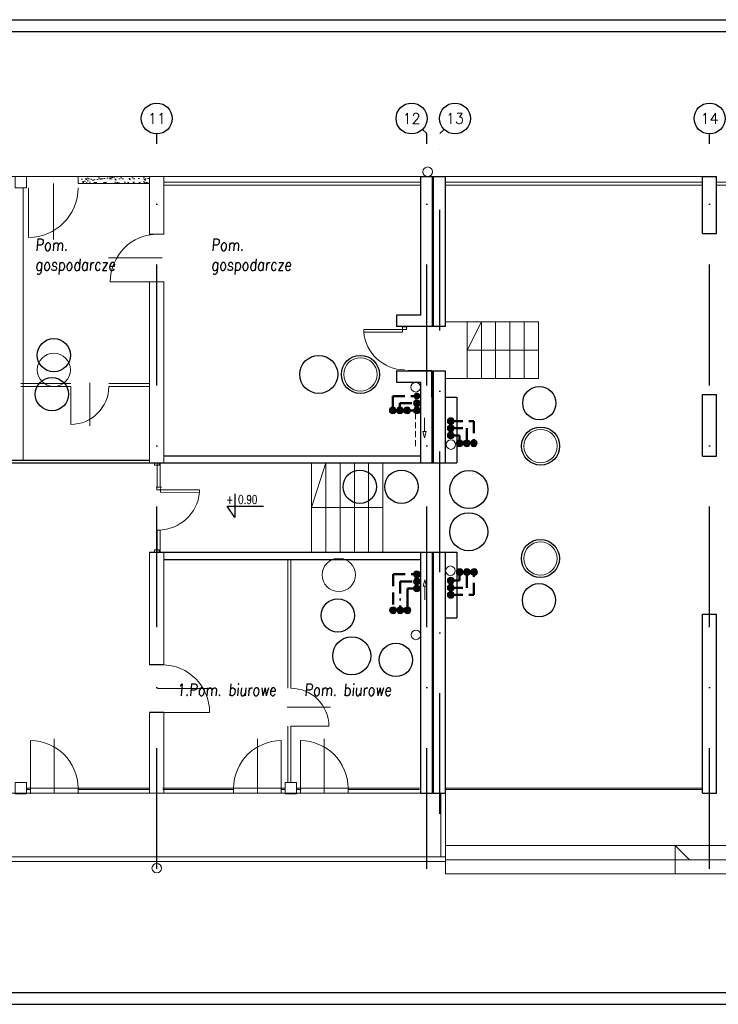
# Model space of a CAD drawing. Header units: millimetres. Extents: x -6513 to 30474, y -6915 to 65597.
# Tile 39 of 256: x 2264 to 3733, y 541 to 2610. Entities that reach past the tile are written whole.
import ezdxf
from ezdxf.enums import TextEntityAlignment as Align

# ---------------------------------------------------------------- set-up
doc = ezdxf.new("R2010")
doc.units = ezdxf.units.MM
for name, pattern in [('DASHDOTX2', [50.8, 25.4, -12.7, 0, -12.7]), ('DASHEDX2', [38.1, 25.4, -12.7]), ('HIDDEN', [0.375, 0.25, -0.125])]:
    doc.linetypes.add(name, pattern=pattern)
doc.layers.get('0').update_dxf_attribs({"color": 8})
for name, color, linetype, lineweight in [('A-opis', 8, 'Continuous', 25), ('A_cienka', 8, 'Continuous', 5), ('A_linia przekroj', 8, 'Continuous', 25), ('A_powierzchnie', 8, 'Continuous', 9), ('A_warstwy', 8, 'Continuous', 9), ('A_widok', 8, 'Continuous', 13), ('CH-KD-ZEWN-RD', 8, 'Continuous', 20), ('CH-KS-WEWN-ISTN-PION-NR', 8, 'Continuous', 20), ('CH-KS-WEWN-ISTN-PRZEWÓD-NAD-POSADZKĄ', 8, 'HIDDEN', 13), ('CH-KS-WEWN-PION', 8, 'Continuous', 20), ('CH-KS-WEWN-PION-NR', 8, 'Continuous', 25), ('CH-KS-WEWN-PRZEWÓD-EL-POMOCNICZE', 8, 'Continuous', 20), ('CH-W-WEWN-INOX-PION', 8, 'Continuous', 20), ('CH-W-WEWN-INOX-PION-NR', 8, 'Continuous', 25), ('CH-W-WEWN-INOX-PRZEWÓD-CIEPŁA', 8, 'DASHEDX2', 50), ('CH-W-WEWN-INOX-PRZEWÓD-CYRKULACJA', 8, 'DASHDOTX2', 50), ('CH-W-WEWN-INOX-PRZEWÓD-ZIMNA', 8, 'Continuous', 50), ('R-TABELKA', 8, 'Continuous', 25)]:
    doc.layers.add(name, color=color, linetype=linetype, lineweight=lineweight)
doc.layers.add('A-osie', color=8, linetype='DASHDOTX2')
doc.styles.add('ROMA', font='romans.shx', dxfattribs={"width": 0.75})
doc.styles.add('ROMANSS', font='romans.shx', dxfattribs={"width": 0.8, "oblique": 5})
doc.styles.get("Standard").update_dxf_attribs({"font": 'txt.shx', "width": 0.9})

# ---------------------------------------------------------------- blocks, each defined once
blk = doc.blocks.new('drzwi schem')
at = {"color": 252}
blk.add_line((0, 0), (0, 1), dxfattribs=at)
at = {"color": 252, "ltscale": 10}
blk.add_line((0.5, -0.093), (0.5, 1.04), dxfattribs=at)
at = {"color": 252}
blk.add_arc((0, 0), 1, 0, 90, dxfattribs=at)
blk = doc.blocks.new('skrzydło drzwi')
for p, q in [((-5.5, -4.2), (-5.5, 4.1)), ((-5.5, 4.1), (0, 4.1)), ((0, -5.5), (0, 5.5)), ((0, -4.2), (-5.5, -4.2))]:
    blk.add_line(p, q)
blk.add_lwpolyline([(-5.5, 4.1), (-10.7, 4.1), (-10.7, 85.8), (-5.5, 85.8)], close=True)
blk.add_arc((-2.3, -1.7), 87.9, 95.4859, 178.9235)

msp = doc.modelspace()

# ---------------------------------------------------------------- hatches: boundary and pattern name
at = {"layer": 'A_powierzchnie'}
h = msp.add_hatch(dxfattribs=at)
h.set_pattern_fill('AR-SAND', color=256, scale=0.3, style=0)
h.set_pattern_definition([(37.5, (-2836.898, 969.752), (-0.48001, 14.682397), [0, -11.5824, 0, -12.954, 0, -12.3825]), (7.5, (-2836.898, 969.752), (13.4857, 21.50475), [0, -6.2484, 0, -10.4394, 0, -4.0005]), (327.5, (-2846.271, 969.752), (23.72977, 0.043116), [0, -3.81, 0, -13.716, 0, -17.907]), (317.5, (-2846.27, 969.752), (22.90669, 6.68788), [0, -1.905, 0, -8.9916, 0, -10.287])])
h.paths.add_polyline_path([(2537.397, 2280.737), (2387.068, 2280.737), (2387.068, 2265.737), (2537.397, 2265.737)])
h.paths.add_polyline_path([(2146.479, 2280.737), (1997.397, 2280.737), (1997.397, 2265.737), (2146.479, 2265.737)])
at = {"layer": 'CH-W-WEWN-INOX-PION'}
h = msp.add_hatch(color=256, dxfattribs=at)
h.paths.add_polyline_path([(3092.244, 1819.114, -0.41806339), (3099.42, 1826.384, -0.41806339), (3106.596, 1819.114)])
h.paths.add_polyline_path([(3106.596, 1819.114, -0.41037418), (3099.42, 1812.031, -0.41037418), (3092.244, 1819.114)])
h = msp.add_hatch(color=256, dxfattribs=at)
h.paths.add_polyline_path([(3092.244, 1804.114, -0.41806339), (3099.42, 1811.384, -0.41806339), (3106.596, 1804.114)])
h.paths.add_polyline_path([(3106.596, 1804.114, -0.41037418), (3099.42, 1797.031, -0.41037418), (3092.244, 1804.114)])
h = msp.add_hatch(color=256, dxfattribs=at)
h.paths.add_polyline_path([(3048.488, 1782.018, 0.41806339), (3055.758, 1789.194, 0.41806339), (3048.488, 1796.37)])
h.paths.add_polyline_path([(3048.488, 1796.37, 0.41037418), (3041.405, 1789.194, 0.41037418), (3048.488, 1782.018)])
h = msp.add_hatch(color=256, dxfattribs=at)
h.paths.add_polyline_path([(3063.488, 1782.018, 0.41806339), (3070.758, 1789.194, 0.41806339), (3063.488, 1796.37)])
h.paths.add_polyline_path([(3063.488, 1796.37, 0.41037418), (3056.405, 1789.194, 0.41037418), (3063.488, 1782.018)])
h = msp.add_hatch(color=256, dxfattribs=at)
h.paths.add_polyline_path([(3078.488, 1782.018, 0.41806339), (3085.758, 1789.194, 0.41806339), (3078.488, 1796.37)])
h.paths.add_polyline_path([(3078.488, 1796.37, 0.41037418), (3071.405, 1789.194, 0.41037418), (3078.488, 1782.018)])
h = msp.add_hatch(color=256, dxfattribs=at)
h.paths.add_polyline_path([(3092.244, 1789.302, 0.41806339), (3099.42, 1782.031, 0.41806339), (3106.596, 1789.302)])
h.paths.add_polyline_path([(3106.596, 1789.302, 0.41037418), (3099.42, 1796.384, 0.41037418), (3092.244, 1789.302)])
h = msp.add_hatch(color=256, dxfattribs=at)
h.paths.add_polyline_path([(3177.745, 1766.425, 0.41806339), (3170.57, 1773.696, 0.41806339), (3163.394, 1766.425)])
h.paths.add_polyline_path([(3163.394, 1766.425, 0.41037418), (3170.57, 1759.343, 0.41037418), (3177.745, 1766.425)])
h = msp.add_hatch(color=256, dxfattribs=at)
h.paths.add_polyline_path([(3177.745, 1751.425, 0.41806339), (3170.57, 1758.696, 0.41806339), (3163.394, 1751.425)])
h.paths.add_polyline_path([(3163.394, 1751.425, 0.41037418), (3170.57, 1744.343, 0.41037418), (3177.745, 1751.425)])
h = msp.add_hatch(color=256, dxfattribs=at)
h.paths.add_polyline_path([(3177.745, 1736.425, 0.41806339), (3170.57, 1743.696, 0.41806339), (3163.394, 1736.425)])
h.paths.add_polyline_path([(3163.394, 1736.425, 0.41037418), (3170.57, 1729.343, 0.41037418), (3177.745, 1736.425)])
h = msp.add_hatch(color=256, dxfattribs=at)
h.paths.add_polyline_path([(3189.019, 1727.138, 0.41806339), (3181.748, 1719.962, 0.41806339), (3189.019, 1712.786)])
h.paths.add_polyline_path([(3189.019, 1712.786, 0.41037418), (3196.101, 1719.962, 0.41037418), (3189.019, 1727.138)])
h = msp.add_hatch(color=256, dxfattribs=at)
h.paths.add_polyline_path([(3204.019, 1727.138, 0.41806339), (3196.748, 1719.962, 0.41806339), (3204.019, 1712.786)])
h.paths.add_polyline_path([(3204.019, 1712.786, 0.41037418), (3211.101, 1719.962, 0.41037418), (3204.019, 1727.138)])
h = msp.add_hatch(color=256, dxfattribs=at)
h.paths.add_polyline_path([(3219.019, 1727.138, 0.41806339), (3211.748, 1719.962, 0.41806339), (3219.019, 1712.786)])
h.paths.add_polyline_path([(3219.019, 1712.786, 0.41037418), (3226.101, 1719.962, 0.41037418), (3219.019, 1727.138)])
h = msp.add_hatch(color=256, dxfattribs=at)
h.paths.add_polyline_path([(3106.644, 1444.753, -0.41806339), (3099.468, 1437.482, -0.41806339), (3092.292, 1444.753)])
h.paths.add_polyline_path([(3092.292, 1444.753, -0.41037418), (3099.468, 1451.835, -0.41037418), (3106.644, 1444.753)])
h = msp.add_hatch(color=256, dxfattribs=at)
h.paths.add_polyline_path([(3189.46, 1442.094, -0.41806339), (3182.189, 1449.27, -0.41806339), (3189.46, 1456.445)])
h.paths.add_polyline_path([(3189.46, 1456.445, -0.41037418), (3196.542, 1449.27, -0.41037418), (3189.46, 1442.094)])
h = msp.add_hatch(color=256, dxfattribs=at)
h.paths.add_polyline_path([(3204.46, 1442.094, -0.41806339), (3197.189, 1449.27, -0.41806339), (3204.46, 1456.445)])
h.paths.add_polyline_path([(3204.46, 1456.445, -0.41037418), (3211.542, 1449.27, -0.41037418), (3204.46, 1442.094)])
h = msp.add_hatch(color=256, dxfattribs=at)
h.paths.add_polyline_path([(3219.46, 1442.094, -0.41806339), (3212.189, 1449.27, -0.41806339), (3219.46, 1456.445)])
h.paths.add_polyline_path([(3219.46, 1456.445, -0.41037418), (3226.542, 1449.27, -0.41037418), (3219.46, 1442.094)])
h = msp.add_hatch(color=256, dxfattribs=at)
h.paths.add_polyline_path([(3106.644, 1429.753, -0.41806339), (3099.468, 1422.482, -0.41806339), (3092.292, 1429.753)])
h.paths.add_polyline_path([(3092.292, 1429.753, -0.41037418), (3099.468, 1436.835, -0.41037418), (3106.644, 1429.753)])
h = msp.add_hatch(color=256, dxfattribs=at)
h.paths.add_polyline_path([(3177.745, 1431.362, -0.41806339), (3170.57, 1424.092, -0.41806339), (3163.394, 1431.362)])
h.paths.add_polyline_path([(3163.394, 1431.362, -0.41037418), (3170.57, 1438.445, -0.41037418), (3177.745, 1431.362)])
h = msp.add_hatch(color=256, dxfattribs=at)
h.paths.add_polyline_path([(3106.644, 1414.753, -0.41806339), (3099.468, 1407.482, -0.41806339), (3092.292, 1414.753)])
h.paths.add_polyline_path([(3092.292, 1414.753, -0.41037418), (3099.468, 1421.835, -0.41037418), (3106.644, 1414.753)])
h = msp.add_hatch(color=256, dxfattribs=at)
h.paths.add_polyline_path([(3177.745, 1416.362, -0.41806339), (3170.57, 1409.092, -0.41806339), (3163.394, 1416.362)])
h.paths.add_polyline_path([(3163.394, 1416.362, -0.41037418), (3170.57, 1423.445, -0.41037418), (3177.745, 1416.362)])
h = msp.add_hatch(color=256, dxfattribs=at)
h.paths.add_polyline_path([(3177.745, 1401.362, -0.41806339), (3170.57, 1394.092, -0.41806339), (3163.394, 1401.362)])
h.paths.add_polyline_path([(3163.394, 1401.362, -0.41037418), (3170.57, 1408.445, -0.41037418), (3177.745, 1401.362)])
h = msp.add_hatch(color=256, dxfattribs=at)
h.paths.add_polyline_path([(3049.089, 1376.085, -0.41806339), (3056.359, 1368.91, -0.41806339), (3049.089, 1361.734)])
h.paths.add_polyline_path([(3049.089, 1361.734, -0.41037418), (3042.006, 1368.91, -0.41037418), (3049.089, 1376.085)])
h = msp.add_hatch(color=256, dxfattribs=at)
h.paths.add_polyline_path([(3064.089, 1376.085, -0.41806339), (3071.359, 1368.91, -0.41806339), (3064.089, 1361.734)])
h.paths.add_polyline_path([(3064.089, 1361.734, -0.41037418), (3057.006, 1368.91, -0.41037418), (3064.089, 1376.085)])
h = msp.add_hatch(color=256, dxfattribs=at)
h.paths.add_polyline_path([(3079.089, 1376.085, -0.41806339), (3086.359, 1368.91, -0.41806339), (3079.089, 1361.734)])
h.paths.add_polyline_path([(3079.089, 1361.734, -0.41037418), (3072.006, 1368.91, -0.41037418), (3079.089, 1376.085)])

# ---------------------------------------------------------------- linework, layer by layer
at = {"layer": 'A-opis', "color": 9, "ltscale": 0.1}
for p, q in [((2716.412, 1613.48), (2716.412, 1564.25)), ((2716.412, 1564.25), (2700.579, 1587.831)), ((2700.579, 1587.831), (2776.478, 1587.831))]:
    msp.add_line(p, q, dxfattribs=at)
at = {"layer": 'A-osie', "ltscale": 10}
for p, q in [((2552.397, 825.294), (2552.397, 2370.209)), ((3111.04, 2379.728), (3119.897, 2370.872)), ((3119.897, 825.294), (3119.897, 2370.209)), ((3147.397, 940.708), (3147.397, 2370.209)), ((3156.353, 2379.728), (3147.497, 2370.872)), ((3714.587, 825.294), (3714.587, 2370.209))]:
    msp.add_line(p, q, dxfattribs=at)
at = {"layer": 'A-osie', "linetype": 'Continuous'}
for centre in [(2552.397, 2402.709), (3088.059, 2402.709), (3179.334, 2402.709), (3714.587, 2402.709)]:
    msp.add_circle(centre, 32.5, dxfattribs=at)
at = {"layer": 'A_cienka'}
for p, q in [((-2584.603, 2280.737), (3699.397, 2280.737)), ((2567.397, 2268.737), (3107.397, 2268.737)), ((2567.397, 2262.737), (3107.397, 2262.737)), ((3159.397, 2268.737), (3699.397, 2268.737)), ((3159.397, 2262.737), (3699.397, 2262.737)), ((3729.397, 2268.737), (3911.918, 2268.737)), ((3729.397, 2262.737), (3911.918, 2262.737)), ((3204.787, 1915.916), (3234.787, 1975.491)), ((3354.787, 1915.916), (3204.787, 1915.916)), ((2548.003, 1678.737), (2548.003, 1673.66)), ((2557.269, 1673.66), (2557.269, 1678.737)), ((2877.777, 1584.737), (2907.777, 1678.737)), ((2548.003, 1673.66), (2557.269, 1673.66)), ((3027.777, 1584.737), (2877.777, 1584.737)), ((2548.003, 1490.737), (2548.003, 1495.814)), ((2548.003, 1495.814), (2557.269, 1495.814)), ((2557.269, 1495.814), (2557.269, 1490.737)), ((2278.774, 994.844), (2537.397, 994.844)), ((2822.274, 994.844), (2564.897, 994.844)), ((2846.274, 994.844), (3104.897, 994.844)), ((3159.397, 994.844), (3699.397, 994.844)), ((-904.603, 984.737), (3159.397, 984.737)), ((2278.774, 991.844), (2286.998, 991.844)), ((2386.998, 991.844), (2537.397, 991.844)), ((2714.067, 991.844), (2564.897, 991.844)), ((2822.274, 991.844), (2814.067, 991.844)), ((2846.274, 991.844), (2854.498, 991.844)), ((2954.498, 991.844), (3104.897, 991.844)), ((3159.397, 991.844), (3699.397, 991.844))]:
    msp.add_line(p, q, dxfattribs=at)
at = {"layer": 'A_cienka', "ltscale": 10}
for p, q in [((2286.998, 994.844), (2286.998, 982.844)), ((2386.998, 994.844), (2386.998, 982.844)), ((2714.067, 996.737), (2714.067, 984.737)), ((2814.067, 996.737), (2814.067, 984.737)), ((2854.498, 996.737), (2854.498, 984.737)), ((2954.498, 996.737), (2954.498, 984.737))]:
    msp.add_line(p, q, dxfattribs=at)
at = {"layer": 'A_linia przekroj'}
for p, q in [((3107.397, 2101.947), (3107.397, 2280.737)), ((3107.397, 1989.237), (3107.397, 2280.737)), ((3107.397, 2280.737), (3132.397, 2280.737)), ((3107.397, 2280.737), (3132.397, 2280.737)), ((3132.397, 1965.237), (3132.397, 2280.737)), ((3134.397, 1965.237), (3134.397, 2280.737)), ((3134.397, 2280.737), (3159.397, 2280.737)), ((3159.397, 1965.237), (3159.397, 2280.737)), ((3699.397, 2160.737), (3699.397, 2280.737)), ((3699.397, 2160.737), (3699.397, 2280.737)), ((3699.397, 2280.737), (3729.397, 2280.737)), ((3729.397, 2160.737), (3729.397, 2280.737)), ((3699.397, 2160.737), (3729.397, 2160.737)), ((3134.397, 1678.737), (3134.397, 1872.237)), ((3159.397, 1678.737), (3159.397, 1872.237)), ((3107.397, 1678.737), (3107.397, 1848.237)), ((3699.397, 1692.737), (3699.397, 1822.737)), ((3699.397, 1692.737), (3699.397, 1822.737)), ((3699.397, 1822.737), (3729.397, 1822.737)), ((3729.397, 1692.737), (3729.397, 1822.737)), ((1558.277, 1684.737), (2537.397, 1684.737)), ((1582.277, 1678.737), (3130.397, 1678.737)), ((2567.397, 1693.737), (3107.397, 1693.737)), ((3130.397, 1678.737), (3183.397, 1678.737)), ((3699.397, 1692.737), (3729.397, 1692.737)), ((2537.397, 1490.737), (3159.397, 1490.737)), ((3107.397, 984.737), (3107.397, 1490.737)), ((3107.397, 984.737), (3107.397, 1490.737)), ((3132.397, 984.737), (3132.397, 1490.737)), ((3134.397, 984.737), (3134.397, 1490.737)), ((3159.397, 984.737), (3159.397, 1490.737)), ((2567.397, 1475.737), (3107.397, 1475.737)), ((3159.397, 1352.737), (3183.397, 1352.737)), ((3699.397, 984.737), (3699.397, 1360.737)), ((3699.397, 984.737), (3699.397, 1360.737)), ((3699.397, 1360.737), (3729.397, 1360.737)), ((3729.397, 984.737), (3729.397, 1360.737)), ((2567.397, 1254.19), (2537.397, 1254.19)), ((2567.397, 1154.19), (2537.397, 1154.19)), ((3107.397, 984.737), (3132.397, 984.737)), ((3134.397, 984.737), (3159.397, 984.737)), ((3699.397, 984.737), (3729.397, 984.737))]:
    msp.add_line(p, q, dxfattribs=at)
at = {"layer": 'A_linia przekroj', "ltscale": 5, "extrusion": (0, 0, -1)}
for p, q in [((3107.397, 1989.237), (3056.397, 1989.237)), ((3159.397, 1965.237), (3056.397, 1965.237)), ((3056.397, 1872.237), (3056.397, 1848.237)), ((3056.397, 1872.237), (3159.397, 1872.237)), ((3130.397, 1872.237), (3130.397, 1678.737)), ((3056.397, 1848.237), (3107.397, 1848.237)), ((3159.397, 1816.737), (3183.397, 1816.737)), ((3183.397, 1816.737), (3183.397, 1678.737)), ((3159.397, 1490.737), (3183.397, 1490.737)), ((3183.397, 1490.737), (3183.397, 1352.737))]:
    msp.add_line(p, q, dxfattribs=at)
at = {"layer": 'A_linia przekroj', "ltscale": 5}
for p, q in [((3056.397, 1989.237), (3056.397, 1965.237)), ((3130.397, 1872.237), (3080.397, 1872.237)), ((3130.397, 1816.737), (3130.397, 1872.237))]:
    msp.add_line(p, q, dxfattribs=at)
at = {"layer": 'A_warstwy'}
for p, q in [((3149.397, 984.737), (3149.397, 850.737)), ((3159.397, 984.737), (3159.397, 814.52)), ((4284.587, 874.52), (3159.397, 874.52)), ((3642.346, 814.52), (3642.346, 874.52)), ((3642.346, 874.52), (3672.346, 844.52)), ((3159.397, 850.737), (-1163.226, 850.737)), ((3159.397, 840.737), (-2614.603, 840.737)), ((4284.587, 844.52), (3159.397, 844.52)), ((5299.283, 814.52), (3159.397, 814.52))]:
    msp.add_line(p, q, dxfattribs=at)
at = {"layer": 'A_widok', "ltscale": 5}
for p, q in [((2537.397, 2280.737), (2387.068, 2280.737)), ((2387.068, 2280.737), (2387.068, 2265.737)), ((2537.397, 2158.143), (2537.397, 2280.737)), ((2537.397, 2280.737), (2567.397, 2280.737)), ((2567.397, 2158.857), (2567.397, 2280.737)), ((2271.774, 2256.737), (2271.774, 1684.737)), ((2387.068, 2265.737), (2537.397, 2265.737)), ((2567.397, 2159.66), (2537.397, 2159.66)), ((2537.397, 1678.737), (2537.397, 2059.66)), ((2537.397, 2059.66), (2567.397, 2059.66)), ((2567.397, 1678.737), (2567.397, 2059.66)), ((3159.397, 1975.491), (3354.787, 1975.491)), ((3204.787, 1975.491), (3204.787, 1856.341)), ((3234.787, 1975.491), (3234.787, 1856.341)), ((3264.787, 1975.491), (3264.787, 1856.341)), ((3294.787, 1975.491), (3294.787, 1856.341)), ((3324.787, 1975.491), (3324.787, 1856.341)), ((3354.787, 1975.491), (3354.787, 1856.341)), ((2266.774, 1845.583), (2371.596, 1845.583)), ((2451.371, 1845.583), (2537.397, 1845.583)), ((3159.397, 1856.341), (3354.787, 1856.341)), ((2266.774, 1839.583), (2371.596, 1839.583)), ((2451.596, 1839.583), (2537.397, 1839.583)), ((2553.397, 1627.672), (2553.397, 1677.737)), ((2559.397, 1627.653), (2559.397, 1677.737)), ((2877.777, 1490.737), (2877.777, 1678.737)), ((2907.777, 1490.737), (2907.777, 1678.737)), ((2937.777, 1490.737), (2937.777, 1678.737)), ((2967.777, 1490.737), (2967.777, 1678.737)), ((2997.777, 1490.737), (2997.777, 1678.737)), ((3027.777, 1490.737), (3027.777, 1678.737)), ((2553.397, 1490.737), (2553.397, 1537.563)), ((2559.397, 1490.737), (2559.397, 1537.656)), ((2537.397, 1254.19), (2537.397, 1490.737)), ((2567.397, 1254.19), (2567.397, 1490.737)), ((2828.274, 1204.973), (2828.274, 1475.737)), ((2834.274, 1204.973), (2834.274, 1475.737)), ((2537.397, 984.737), (2537.397, 1154.19)), ((2567.397, 984.737), (2567.397, 1154.19)), ((2828.274, 1006.844), (2828.274, 1124.973)), ((2834.274, 1006.844), (2834.274, 1124.973)), ((2537.397, 984.737), (2567.397, 984.737))]:
    msp.add_line(p, q, dxfattribs=at)
at = {"layer": 'A_widok'}
for p, q in [((2559.397, 1627.653), (2553.397, 1627.653)), ((2559.397, 1537.656), (2553.397, 1537.656))]:
    msp.add_line(p, q, dxfattribs=at)
at = {"layer": 'A_widok', "ltscale": 5}
for points in [[(2254.774, 2256.737), (2278.774, 2256.737), (2278.774, 2280.737), (2254.774, 2280.737)], [(2254.774, 982.844), (2278.774, 982.844), (2278.774, 1006.844), (2254.774, 1006.844)], [(2822.274, 982.844), (2846.274, 982.844), (2846.274, 1006.844), (2822.274, 1006.844)]]:
    msp.add_lwpolyline(points, close=True, dxfattribs=at)
at = {"layer": 'CH-KD-ZEWN-RD', "ltscale": 10}
for centre in [(3121.897, 2290.829), (2552.397, 826.689)]:
    msp.add_circle(centre, 10, dxfattribs=at)
at = {"layer": 'CH-KS-WEWN-ISTN-PION-NR', "extrusion": (-1.29885e-05, -7.54363e-06, 1)}
for centre in [(2335.996, 1874.321, -0.044), (2980.497, 1864.709, -0.053), (3359.353, 1714.153, -0.057), (3358.988, 1477.767, -0.055), (2935.066, 1443.276, -0.049)]:
    msp.add_circle(centre, 35, dxfattribs=at)
at = {"layer": 'CH-KS-WEWN-ISTN-PRZEWÓD-NAD-POSADZKĄ', "ltscale": 50}
for p, q in [((3096.136, 1809.632), (3096.136, 1812.274)), ((3096.136, 1714.195), (3096.136, 1789.793))]:
    msp.add_line(p, q, dxfattribs=at)
at = {"layer": 'CH-KS-WEWN-PION', "extrusion": (-1.29885e-05, -7.54363e-06, 1)}
for centre in [(3096.725, 1837.683, -0.054), (3169.644, 1452.03, -0.052)]:
    msp.add_circle(centre, 9.967, dxfattribs=at)
at = {"layer": 'CH-KS-WEWN-PION', "extrusion": (-1.29885e-05, 7.54363e-06, 1)}
for centre in [(3170.782, 1717.201, -0.028), (3097.326, 1317.067, -0.03)]:
    msp.add_circle(centre, 9.967, dxfattribs=at)
at = {"layer": 'CH-KS-WEWN-PION-NR', "extrusion": (-1.29885e-05, -7.54363e-06, 1)}
for centre, radius in [((2335.996, 1905.142, -0.045), 35), ((2980.497, 1864.709, -0.053), 40), ((3359.353, 1714.153, -0.057), 40), ((3066.748, 1628.605, -0.052), 35), ((3358.988, 1477.767, -0.055), 40), ((3055.234, 1264.453, -0.049), 35)]:
    msp.add_circle(centre, radius, dxfattribs=at)
at = {"layer": 'CH-KS-WEWN-PRZEWÓD-EL-POMOCNICZE', "ltscale": 10}
for p, q in [((3115.51, 1744.53), (3115.51, 1773.284)), ((3119.11, 1744.53), (3111.91, 1744.53)), ((3115.51, 1731.094), (3111.91, 1744.53)), ((3115.51, 1731.094), (3119.11, 1744.53)), ((3116.111, 1433.064), (3112.51, 1419.629)), ((3116.111, 1433.064), (3119.71, 1419.629)), ((3112.51, 1419.629), (3119.71, 1419.629)), ((3116.11, 1419.629), (3116.11, 1390.875))]:
    msp.add_line(p, q, dxfattribs=at)
at = {"layer": 'CH-W-WEWN-INOX-PION'}
for centre in [(3099.42, 1804.208), (3048.582, 1789.194), (3063.582, 1789.194), (3078.582, 1789.194), (3099.42, 1789.208), (3170.57, 1766.519), (3170.57, 1751.519), (3170.57, 1736.519), (3188.925, 1719.962), (3203.925, 1719.962), (3218.925, 1719.962), (3099.468, 1444.659), (3189.366, 1449.27), (3204.366, 1449.27), (3219.366, 1449.27), (3099.468, 1429.659), (3170.57, 1431.268), (3099.468, 1414.659), (3170.57, 1416.268), (3170.57, 1401.268), (3049.183, 1368.91), (3064.183, 1368.91), (3079.183, 1368.91)]:
    msp.add_circle(centre, 7.176, dxfattribs=at)
at = {"layer": 'CH-W-WEWN-INOX-PION-NR', "ltscale": 10, "extrusion": (-1.29885e-05, -7.54363e-06, 1)}
for centre, radius in [((2892.992, 1864.648, -0.052), 40), ((2332.13, 1823.15, -0.044), 35), ((3356.644, 1804.358, -0.057), 35), ((2979.244, 1628.544, -0.051), 35), ((3208.56, 1622.779, -0.054), 40), ((3208.178, 1534.033, -0.053), 40), ((3355.932, 1390.025, -0.054), 35), ((2933.086, 1358.136, -0.048), 35), ((2962.287, 1273.089, -0.048), 40)]:
    msp.add_circle(centre, radius, dxfattribs=at)
at = {"layer": 'CH-W-WEWN-INOX-PRZEWÓD-CIEPŁA'}
for p, q in [((3048.582, 1819.208), (3048.582, 1786.904)), ((3048.582, 1819.208), (3099.42, 1819.208)), ((3170.317, 1766.519), (3218.925, 1766.519)), ((3218.925, 1766.519), (3218.925, 1719.962)), ((3049.183, 1444.659), (3049.183, 1368.91)), ((3049.183, 1444.659), (3099.468, 1444.659)), ((3218.925, 1401.268), (3218.925, 1447.825)), ((3170.317, 1401.268), (3218.925, 1401.268))]:
    msp.add_line(p, q, dxfattribs=at)
at = {"layer": 'CH-W-WEWN-INOX-PRZEWÓD-CYRKULACJA'}
for p, q in [((3063.582, 1804.208), (3063.582, 1789.579)), ((3063.582, 1804.208), (3099.42, 1804.208)), ((3170.317, 1751.519), (3203.925, 1751.519)), ((3203.925, 1751.519), (3203.925, 1719.962)), ((3064.183, 1429.659), (3064.183, 1368.91)), ((3064.183, 1429.659), (3099.468, 1429.659)), ((3203.925, 1416.268), (3203.925, 1447.825)), ((3170.317, 1416.268), (3203.925, 1416.268))]:
    msp.add_line(p, q, dxfattribs=at)
at = {"layer": 'CH-W-WEWN-INOX-PRZEWÓD-ZIMNA'}
for p, q in [((3078.582, 1789.208), (3099.42, 1789.208)), ((3170.317, 1736.519), (3188.925, 1736.519)), ((3188.925, 1736.519), (3188.925, 1719.962))]:
    msp.add_line(p, q, dxfattribs=at)
at = {"layer": 'CH-W-WEWN-INOX-PRZEWÓD-ZIMNA', "ltscale": 2}
for p, q in [((3170.317, 1431.268), (3188.925, 1431.268)), ((3188.925, 1431.268), (3188.925, 1447.825)), ((3079.183, 1414.659), (3079.183, 1368.91)), ((3079.183, 1414.659), (3099.468, 1414.659))]:
    msp.add_line(p, q, dxfattribs=at)
at = {"layer": 'R-TABELKA'}
for p, q in [((-3151.084, 2610.421), (8381.396, 2610.421)), ((-3026.084, 2585.421), (8356.396, 2585.421)), ((-2961.797, 565.574), (8420.682, 565.574)), ((-3086.797, 540.574), (8445.682, 540.574))]:
    msp.add_line(p, q, dxfattribs=at)

# ---------------------------------------------------------------- block references
at = {"layer": 'A_cienka'}
for p, xscale, yscale, zscale, rotation in [((2283.068, 2256.737), -104, 104, 104, 180), ((2554.748, 2059.66), 100, 100, 100, 90), ((2371.596, 1839.583), -80, 80, 80, 180), ((2563.534, 1154.19), -100, 100, 100, 270), ((2834.274, 1124.973), -80, 80, 80, 270)]:
    msp.add_blockref('drzwi schem', p, dxfattribs=dict(at, xscale=xscale, yscale=yscale, zscale=zscale, rotation=rotation))
at = {"layer": 'A_cienka', "rotation": 90}
msp.add_blockref('skrzydło drzwi', (3073.232, 1964.46), dxfattribs=at)
at = {"layer": 'A_cienka', "yscale": 100, "zscale": 100}
for p, xscale in [((2286.998, 994.844), 100), ((2814.049, 994.844), -100), ((2854.498, 994.844), 100)]:
    msp.add_blockref('drzwi schem', p, dxfattribs=dict(at, xscale=xscale))
at = {"layer": 'A_widok', "ltscale": 5, "xscale": -1, "rotation": 269.8183058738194}
msp.add_blockref('skrzydło drzwi', (2556.547, 1627.662), dxfattribs=at)

# ---------------------------------------------------------------- texts
at = {"layer": 'A-opis', "ltscale": 0.1, "char_height": 18, "width": 174.55464, "attachment_point": 1, "style": 'ROMA'}
for s, insert in [('+', (2698.277, 1610.762)), ('0.90', (2723.486, 1610.762))]:
    msp.add_mtext(s, dxfattribs=dict(at, insert=insert))
at = {"layer": 'A-osie', "linetype": 'Continuous'}
for s, p in [('11', (2552.397, 2402.709)), ('12', (3088.059, 2402.709)), ('13', (3179.334, 2402.709)), ('14', (3714.587, 2402.709))]:
    msp.add_text(s, height=22, dxfattribs=at).set_placement(p, align=Align.MIDDLE)
at = {"layer": 'A_cienka', "char_height": 25, "width": 294.40196, "attachment_point": 1, "style": 'ROMANSS'}
for s, insert in [('Pom. \\Pgospodarcze', (2296.735, 2149.704)), ('Pom. \\Pgospodarcze', (2666.748, 2149.704)), ('1.Pom. biurowe', (2594.366, 1214.073)), ('Pom. biurowe', (2862.329, 1214.073))]:
    msp.add_mtext(s, dxfattribs=dict(at, insert=insert))

doc.saveas('drawing.dxf')
